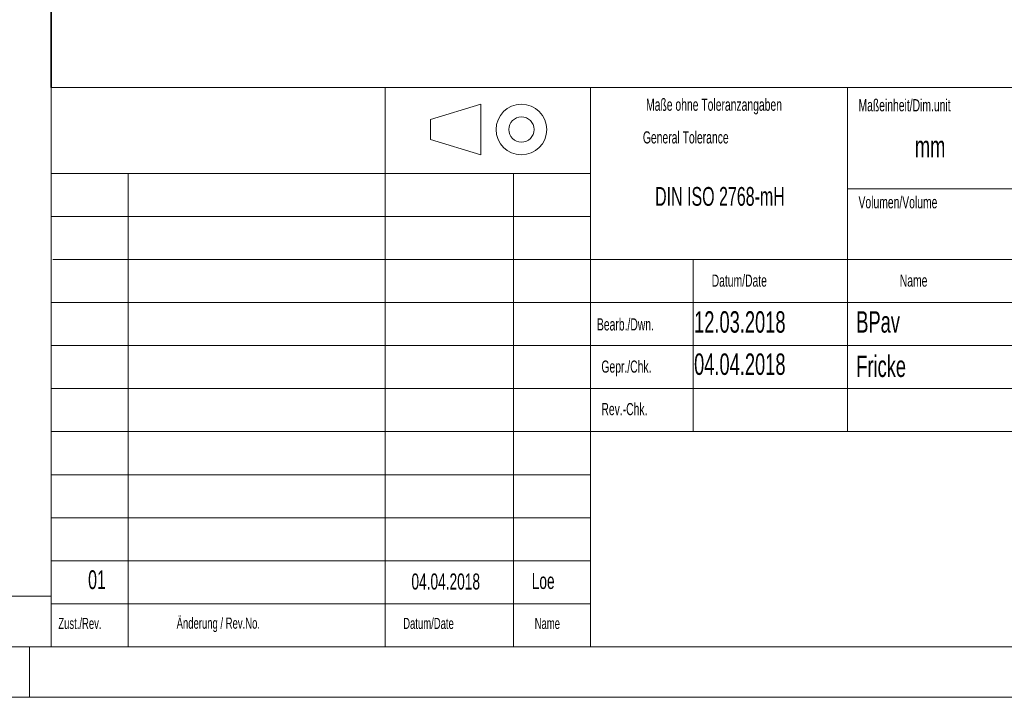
# Model space of a CAD drawing. Header units: millimetres. Extents: x 0 to 1680, y 0 to 1188.
# Tile 19 of 40: x 916 to 1305, y 0 to 268. Entities that reach past the tile are written whole.
import ezdxf

# ---------------------------------------------------------------- set-up
doc = ezdxf.new("R2010")
doc.units = ezdxf.units.MM
doc.header["$LTSCALE"] = 4
doc.layers.add('FORMAT', color=7, linetype='Continuous')
doc.styles.add('SLDTEXTSTYLE1', font='TXT', dxfattribs={"width": 0.638186})

msp = doc.modelspace()

# ---------------------------------------------------------------- linework, layer by layer
at = {"color": 7, "linetype": 'Continuous', "lineweight": 18}
for p, q in [((928.48, 241), (928.48, 20)), ((928.48, 241), (1660, 241)), ((1060.56, 206.95), (1060.56, 241)), ((1141.84, 241), (1141.84, 20)), ((1243.44, 241), (1243.44, 105)), ((1243.44, 241), (1243.44, 105)), ((1098.51, 234.42), (1078.51, 228.42)), ((1098.51, 234.42), (1098.51, 214.42)), ((1078.51, 228.42), (1078.51, 220.42)), ((1078.51, 220.42), (1098.51, 214.42)), ((928.48, 207), (1141.84, 207)), ((958.98, 160.56), (958.98, 207)), ((1060.56, 206.95), (1060.56, 20)), ((1111.39, 207.13), (1111.36, 20)), ((1243.44, 201), (1314.56, 201)), ((928.48, 190), (1141.84, 190)), ((929.13, 173), (1143.86, 173)), ((958.96, 173), (958.96, 20)), ((1141.84, 173), (1660, 173)), ((1182.48, 173), (1182.48, 105)), ((928.48, 156), (1141.84, 156)), ((1141.84, 156), (1314.56, 156)), ((928.48, 139), (1141.84, 139)), ((1141.84, 139), (1314.56, 139)), ((928.48, 122), (1141.84, 122)), ((1141.84, 122), (1314.56, 122)), ((928.48, 105), (1141.84, 105)), ((1141.84, 105), (1314.56, 105)), ((928.48, 88), (1141.84, 88)), ((928.48, 71), (1141.84, 71)), ((928.48, 54), (1141.84, 54)), ((40, 40), (928.48, 40)), ((928.48, 37), (1141.84, 37)), ((20, 20), (1660, 20)), ((920, 0), (920, 20)), ((0, 0), (1680, 0))]:
    msp.add_line(p, q, dxfattribs=at)
for radius in [10, 5]:
    msp.add_circle((1114.51, 224.42), radius, dxfattribs=at)
at = {"layer": 'FORMAT', "lineweight": 35}
msp.add_line((928.48, 241), (928.48, 1148.47), dxfattribs=at)

# ---------------------------------------------------------------- texts
at = {"color": 7, "linetype": 'Continuous', "lineweight": 0, "style": 'SLDTEXTSTYLE1'}
for s, insert, char_height, attachment_point in [('Maße ohne Toleranzangaben', (1190.68, 236.64), 4.8, 2), ('Maßeinheit/Dim.unit', (1247.82, 236.43), 4.8, 1), ('General Tolerance', (1162.55, 223.72), 4.8, 1), ('mm', (1270.12, 221.93), 8.467, 1), ('DIN ISO 2768-mH', (1193.02, 201.7), 7.4083, 2), ('Volumen/Volume', (1247.82, 198.08), 4.8, 1), ('Datum/Date', (1189.75, 167.12), 4.8, 1), ('Name', (1264.15, 167.12), 4.8, 1), ('12.03.2018', (1182.8, 152.6), 8.467, 1), ('BPav', (1246.95, 152.6), 8.467, 1), ('Bearb./Dwn.', (1144.38, 149.8), 4.8, 1), ('Gepr./Chk.', (1146.15, 133.12), 4.8, 1), ('04.04.2018', (1182.8, 135.91), 8.467, 1), ('Fricke', (1246.95, 135.08), 8.467, 1), ('Rev.-Chk.', (1146.15, 116.32), 4.8, 1), ('01', (946.65, 50.19), 7.408, 2), ('04.04.2018', (1084.58, 48.95), 6.35, 2), ('Loe', (1123.11, 49.17), 6.35, 2), ('Zust./Rev.', (931.35, 31.41), 4.4, 1), ('Änderung / Rev.No.', (978.15, 31.5), 4.4, 1), ('Datum/Date', (1067.75, 31.41), 4.4, 1), ('Name', (1119.75, 31.41), 4.4, 1)]:
    msp.add_mtext(s, dxfattribs=dict(at, insert=insert, char_height=char_height, attachment_point=attachment_point))

doc.saveas('drawing.dxf')
